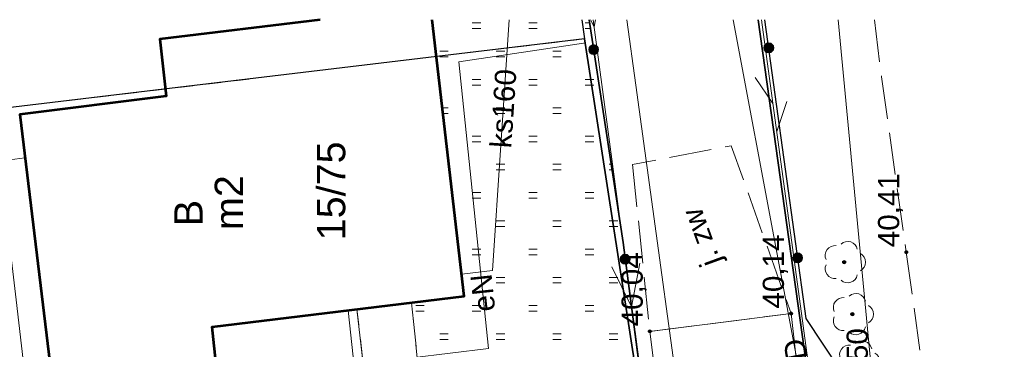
# Model space of a CAD drawing. Header units: millimetres. Extents: x 6503307 to 6504695, y 5886099 to 5887123.
# Tile 18 of 77: x 6503435 to 6503469, y 5887075 to 5887086. Entities that reach past the tile are written whole.
import ezdxf
from ezdxf.enums import TextEntityAlignment as Align

# ---------------------------------------------------------------- set-up
doc = ezdxf.new("R2010")
doc.units = ezdxf.units.MM
for name, pattern in [('BUUT04', [200000, 0, -100000, 0, -100000]), ('EGBU01', [2, 0.5, -0.5, 0.5, -0.5]), ('OTKC_A05', [1.5, 1, -0.5]), ('OTKJ_A05', [2, 1.5, -0.5]), ('OTKU_A05', [2, 1.5, -0.5]), ('OTZT_A05', [1.5, 1, -0.5])]:
    doc.linetypes.add(name, pattern=pattern)
for name, color, linetype, lineweight in [('Budynki EGiB', 18, 'Continuous', 0), ('Działki', 18, 'Continuous', 0), ('isa_V10520003E16E075_TUsr', 7, 'Continuous', 25), ('isa_V10520003E16E075_TUsr_19165818BF56C1D4', 5, 'OTKJ_A05', 25), ('Komunikacja (linie)', 18, 'Continuous', 0), ('Komunikacja (obszary)', 18, 'Continuous', 0), ('Obiekty związane z budynkami EGiB (obszary)', 18, 'Continuous', 0), ('Ogrodzenia', 18, 'Continuous', 0), ('Pikiety', 18, 'Continuous', 0), ('Przewody elektroenergetyczne', 1, 'Continuous', 0), ('Przewody wodociągowe', 5, 'Continuous', 0), ('Zagospodarowanie terenu (obszary)', 18, 'Continuous', 0)]:
    doc.layers.add(name, color=color, linetype=linetype, lineweight=lineweight)
for name, color, linetype, lineweight, true_color in [('Przewody gazowe', 7, 'Continuous', 0, 0xbfbf00), ('Przewody kanalizacyjne', 7, 'Continuous', 0, 0x803300), ('Przewody telekomunikacyjne', 7, 'Continuous', 0, 0xff9100), ('Punkty o określonej wysokości', 7, 'Continuous', 0, 0x803300), ('Symbole liniowe', 7, 'Continuous', 0, 0x0a0909), ('Użytki gruntowe', 7, 'Continuous', 0, 0x008000), ('Zagospodarowanie terenu (punkty)', 7, 'Continuous', 0, 0x008000)]:
    doc.layers.add(name, color=color, linetype=linetype, lineweight=lineweight, true_color=true_color)
doc.styles.add('DOMYSLNA_CZCIONKA', font='arial.ttf')

# ---------------------------------------------------------------- blocks, each defined once
blk = doc.blocks.new('OTRS_P05')
at = {"layer": 'isa_V10520003E16E075_TUsr', "true_color": 0x0a0909}
h = blk.add_hatch(color=18, dxfattribs=at)
h.dxf.hatch_style = 1
h.paths.add_polyline_path([(0.09, 0, 1), (-0.09, 0, 1)])
at = {"layer": 'isa_V10520003E16E075_TUsr', "color": 18, "true_color": 0x0a0909}
blk.add_lwpolyline([(0.09, 0, 1), (-0.09, 0, 1)], format="xyb", close=True, dxfattribs=at)
at = {"layer": 'isa_V10520003E16E075_TUsr_19165818BF56C1D4', "color": 18, "true_color": 0x0a0909}
blk.add_circle((0, 0), 0.09, dxfattribs=at)
blk = doc.blocks.new('OTZL_P05')
at = {"layer": 'isa_V10520003E16E075_TUsr', "true_color": 0x008000}
h = blk.add_hatch(color=96, dxfattribs=at)
h.dxf.hatch_style = 1
h.paths.add_polyline_path([(0.1, 0, 1), (-0.1, 0, 1)])
h.paths.add_polyline_path([(0.01, 0, 1), (-0.01, 0, 1)], flags=16)
at = {"color": 96, "linetype": 'Continuous', "lineweight": 18, "true_color": 0x008000}
blk.add_circle((0, 0), 0.01, dxfattribs=at)
for centre, start, end in [((-0.47, 0.647), 66, 186), ((0.47, 0.647), 354, 114), ((-0.761, -0.247), 138, 258), ((0.761, -0.247), 282, 42), ((0, -0.8), 210, 330)]:
    blk.add_arc(centre, 0.7, start, end, dxfattribs=at)
at = {"layer": 'isa_V10520003E16E075_TUsr', "color": 96, "true_color": 0x008000}
for points in [[(0.1, 0, 1), (-0.1, 0, 1)], [(0.01, 0, 1), (-0.01, 0, 1)]]:
    blk.add_lwpolyline(points, format="xyb", close=True, dxfattribs=at)
at = {"layer": 'isa_V10520003E16E075_TUsr_19165818BF56C1D4', "color": 96, "true_color": 0x008000}
blk.add_circle((0, 0), 0.1, dxfattribs=at)
blk = doc.blocks.new('OTOO_L05')
at = {"linetype": 'BUUT04', "lineweight": 18, "true_color": 0x000000}
h = blk.add_hatch(color=18, dxfattribs=at)
h.dxf.hatch_style = 1
h.paths.add_polyline_path([(-0.58, 0, 1), (0.58, 0, 1)])
at = {"color": 18, "true_color": 0x0a0909}
blk.add_circle((0, 0), 0.58, dxfattribs=at)

msp = doc.modelspace()

# ---------------------------------------------------------------- hatches: boundary and pattern name
at = {"layer": 'Zagospodarowanie terenu (obszary)'}
h = msp.add_hatch(dxfattribs=at)
h.set_pattern_fill('OTZT', color=0, scale=0.2, angle=90, style=0, pattern_type=0)
h.set_pattern_definition([(180, (6503455.8027, 5887069.0608), (-2e-16, -2), [0.3, -1.7]), (180, (6503455.8027, 5887069.2608), (-2e-16, -2), [0.3, -1.7]), (180, (6503456.9527, 5887070.0608), (-2e-16, -2), [0.3, -1.7]), (180, (6503456.9527, 5887070.2608), (-2e-16, -2), [0.3, -1.7])])
h.paths.add_polyline_path([(6503449.23761, 5887086.37732), (6503450.37269, 5887076.5908), (6503448.50147, 5887076.36432), (6503449.28269, 5887068.9608), (6503455.52269, 5887069.7908), (6503456.95269, 5887071.3808), (6503455.99269, 5887078.4908), (6503454.79055, 5887086.37732)], flags=0)

# ---------------------------------------------------------------- linework, layer by layer
at = {"layer": 'Budynki EGiB', "color": 7, "linetype": 'Continuous', "lineweight": 53}
msp.add_lwpolyline([(6503445.26783, 5887086.37732), (6503439.59433, 5887085.69114), (6503439.82269, 5887083.6708), (6503434.63269, 5887083.0208), (6503435.87269, 5887072.77616), (6503435.87269, 5887072.77616), (6503436.46269, 5887072.8408), (6503436.40474, 5887073.4404), (6503441.59605, 5887074.06166), (6503441.44235, 5887075.50994), (6503450.37269, 5887076.5908), (6503449.23761, 5887086.37732)], dxfattribs=at)
at = {"layer": 'Działki', "color": 0, "linetype": 'Continuous', "lineweight": 25}
for points in [[(6503454.53957, 5887086.37732), (6503454.63269, 5887085.7008), (6503457.06269, 5887069.9808), (6503457.06269, 5887069.9808), (6503462.96269, 5887070.7708), (6503460.77239, 5887086.37732)], [(6503460.77239, 5887086.37732), (6503462.96269, 5887070.7708), (6503462.96269, 5887070.7708), (6503476.72269, 5887072.5608), (6503483.13269, 5887073.4208), (6503481.23012, 5887086.37732)]]:
    msp.add_lwpolyline(points, dxfattribs=at)
at = {"layer": 'Działki', "color": 0, "linetype": 'Continuous', "lineweight": 25, "flags": 128}
msp.add_lwpolyline([(6503431.64269, 5887082.9508), (6503433.12269, 5887067.0208), (6503439.15269, 5887067.6608), (6503457.06269, 5887069.9808), (6503454.63269, 5887085.7008), (6503431.64269, 5887082.9508)], close=True, dxfattribs=at)
at = {"layer": 'Komunikacja (linie)', "color": 250, "linetype": 'Continuous', "lineweight": 13, "flags": 128}
msp.add_lwpolyline([(6503457.27269, 5887070.0108), (6503462.86269, 5887070.6508), (6503462.59269, 5887071.2608), (6503462.39269, 5887071.9908), (6503461.94269, 5887075.9808), (6503456.94269, 5887075.3508), (6503457.44269, 5887071.3908), (6503457.42269, 5887070.6608), (6503457.27269, 5887070.0108)], close=True, dxfattribs=at)
at = {"layer": 'Komunikacja (linie)', "color": 18, "linetype": 'Continuous', "lineweight": 18, "true_color": 0x000000, "flags": 128}
msp.add_lwpolyline([(6503479.46269, 5887071.0508), (6503473.12269, 5887070.2608), (6503465.71269, 5887069.3408), (6503464.65269, 5887069.3608), (6503463.71269, 5887069.7008), (6503463.19269, 5887070.2108), (6503462.86269, 5887070.6508), (6503462.59269, 5887071.2608), (6503462.39269, 5887071.9908), (6503461.94269, 5887075.9808)], dxfattribs=at)
at = {"layer": 'Komunikacja (linie)', "color": 250, "linetype": 'Continuous', "lineweight": 13, "flags": 128}
msp.add_lwpolyline([(6503456.94269, 5887075.3508), (6503457.44269, 5887071.3908), (6503457.42269, 5887070.6608), (6503457.27269, 5887070.0108), (6503456.81269, 5887069.1908), (6503456.09269, 5887068.5308), (6503455.54269, 5887068.2408), (6503454.54269, 5887068.0208), (6503449.47269, 5887067.4108), (6503448.35269, 5887067.2808), (6503444.62269, 5887066.8108)], dxfattribs=at)
at = {"layer": 'Komunikacja (obszary)', "color": 0, "linetype": 'OTKU_A05', "lineweight": 18}
msp.add_lwpolyline([(6503464.89334, 5887086.37732), (6503465.14269, 5887084.3608), (6503466.02269, 5887078.1508), (6503466.71269, 5887073.1508), (6503466.07269, 5887071.1808), (6503471.05269, 5887071.8808), (6503470.95269, 5887074.6008), (6503470.95269, 5887074.6008), (6503471.90269, 5887076.8808), (6503473.19269, 5887079.0208), (6503474.71269, 5887081.0808), (6503476.36269, 5887082.9408), (6503480.13427, 5887086.37732)], dxfattribs=at)
at = {"layer": 'Komunikacja (obszary)', "color": 0, "linetype": 'OTKJ_A05', "lineweight": 18, "flags": 128}
msp.add_lwpolyline([(6503456.33269, 5887081.2508), (6503456.94269, 5887075.3508), (6503461.94269, 5887075.9808), (6503459.82414, 5887081.92047), (6503456.33269, 5887081.2508)], close=True, dxfattribs=at)
at = {"layer": 'Komunikacja (obszary)', "color": 0, "linetype": 'OTKC_A05', "lineweight": 18, "flags": 128}
msp.add_lwpolyline([(6503448.50147, 5887076.36432), (6503446.57345, 5887076.13097), (6503446.93269, 5887072.9648), (6503448.11235, 5887070.53053), (6503448.18269, 5887068.8608), (6503449.28269, 5887068.9608), (6503448.50147, 5887076.36432)], close=True, dxfattribs=at)
at = {"layer": 'Obiekty związane z budynkami EGiB (obszary)', "color": 0, "linetype": 'Continuous', "lineweight": 18, "flags": 128}
msp.add_lwpolyline([(6503441.4568, 5887072.6686), (6503441.49459, 5887072.34248), (6503446.93269, 5887072.9648), (6503446.57345, 5887076.13097), (6503446.25592, 5887076.09254), (6503441.44235, 5887075.50994), (6503441.59605, 5887074.06166), (6503441.29951, 5887074.02617), (6503441.4568, 5887072.6686)], close=True, dxfattribs=at)
at = {"layer": 'Ogrodzenia', "color": 0, "linetype": 'Continuous', "lineweight": 35}
msp.add_lwpolyline([(6503449.28269, 5887068.9608), (6503455.48369, 5887069.7758), (6503456.92669, 5887071.3498), (6503455.99269, 5887078.4908), (6503454.79055, 5887086.37732)], dxfattribs=at)
at = {"layer": 'Ogrodzenia', "color": 250, "linetype": 'Continuous', "lineweight": 30}
msp.add_lwpolyline([(6503465.94269, 5887071.8508), (6503464.26269, 5887073.1208), (6503462.47269, 5887075.8008), (6503461.01744, 5887086.37732)], dxfattribs=at)
at = {"layer": 'Przewody elektroenergetyczne', "color": 1, "linetype": 'Continuous', "lineweight": 18, "true_color": 0xff0000}
for points in [[(6503458.54269, 5887059.4208), (6503454.9326, 5887086.37732)], [(6503463.60697, 5887086.37732), (6503465.07269, 5887070.9708), (6503465.70269, 5887070.2008), (6503507.34269, 5887075.7908), (6503509.56269, 5887076.0908), (6503520.62269, 5887077.5708), (6503522.51269, 5887064.0908), (6503525.77269, 5887047.3708), (6503526.85269, 5887041.8108), (6503529.29269, 5887015.7908), (6503531.52269, 5886990.3108), (6503532.00269, 5886979.6808), (6503531.99296, 5886979.53373)]]:
    msp.add_lwpolyline(points, dxfattribs=at)
at = {"layer": 'Przewody elektroenergetyczne', "color": 1, "linetype": 'Continuous', "lineweight": 18, "true_color": 0xff0000, "flags": 128}
msp.add_lwpolyline([(6503440.79809, 5887073.96617), (6503440.84664, 5887073.50814), (6503448.52122, 5887074.41973), (6503451.23269, 5887074.7418), (6503450.47786, 5887082.04407), (6503450.18369, 5887084.8898), (6503454.67269, 5887085.5608)], dxfattribs=at)
at = {"layer": 'Przewody gazowe', "color": 52, "linetype": 'Continuous', "lineweight": 18, "true_color": 0xbfbf00}
msp.add_lwpolyline([(6503421.79269, 5887063.0908), (6503424.14269, 5887063.3308), (6503424.02269, 5887064.9408), (6503441.44269, 5887067.0808), (6503445.06269, 5887067.5308), (6503458.48269, 5887069.1808), (6503456.44269, 5887084.0608), (6503456.12273, 5887086.37732)], dxfattribs=at)
at = {"layer": 'Przewody kanalizacyjne', "color": 36, "linetype": 'Continuous', "lineweight": 18, "true_color": 0x803300}
msp.add_lwpolyline([(6503450.28135, 5887077.3784), (6503451.36769, 5887077.5028), (6503451.96528, 5887086.37732)], dxfattribs=at)
at = {"layer": 'Przewody telekomunikacyjne', "color": 30, "linetype": 'Continuous', "lineweight": 18, "true_color": 0xff9100}
for points in [[(6503464.26269, 5887061.0208), (6503464.53269, 5887061.6808), (6503459.8967, 5887086.37732)], [(6503460.89621, 5887086.37732), (6503464.98269, 5887056.4008)]]:
    msp.add_lwpolyline(points, dxfattribs=at)
at = {"layer": 'Przewody wodociągowe', "color": 5, "linetype": 'Continuous', "lineweight": 18, "true_color": 0x0000ff, "flags": 128}
msp.add_lwpolyline([(6503434.81741, 5887081.49475), (6503433.92069, 5887081.3708), (6503434.501, 5887076.461), (6503435.04069, 5887071.8948), (6503442.98339, 5887072.87404), (6503452.70669, 5887074.0728), (6503454.62669, 5887071.7678)], dxfattribs=at)
at = {"layer": 'Symbole liniowe', "color": 1, "linetype": 'Continuous', "lineweight": 18, "true_color": 0xff0000}
msp.add_lwpolyline([(6503454.843, 5887086.37732), (6503454.96638, 5887086.12505), (6503455.01454, 5887086.37732)], dxfattribs=at)
at = {"layer": 'Symbole liniowe', "color": 30, "linetype": 'Continuous', "lineweight": 18, "true_color": 0xff9100, "flags": 128}
for points in [[(6503461.30067, 5887083.41037), (6503460.67018, 5887084.33367)], [(6503461.43575, 5887082.41954), (6503461.79609, 5887083.47791)]]:
    msp.add_lwpolyline(points, dxfattribs=at)
at = {"layer": 'Symbole liniowe', "color": 1, "linetype": 'Continuous', "lineweight": 18, "true_color": 0xff0000, "flags": 128}
msp.add_lwpolyline([(6503455.59908, 5887077.63389), (6503456.29376, 5887076.21354), (6503456.59023, 5887077.76663)], dxfattribs=at)
at = {"layer": 'Symbole liniowe', "color": 0, "linetype": 'Continuous', "lineweight": 18, "flags": 128}
msp.add_lwpolyline([(6503441.4568, 5887072.6686), (6503446.57069, 5887073.2428), (6503446.25592, 5887076.09254)], dxfattribs=at)
at = {"layer": 'Użytki gruntowe', "color": 96, "linetype": 'EGBU01', "lineweight": 18, "true_color": 0x008000}
for points in [[(6503454.53957, 5887086.37732), (6503454.63269, 5887085.7008), (6503457.06269, 5887069.9808), (6503439.15269, 5887067.6608), (6503433.12269, 5887067.0208), (6503430.28216, 5887066.71582), (6503428.37269, 5887066.5108), (6503421.46269, 5887065.8208), (6503408.4569, 5887064.68666)], [(6503460.77239, 5887086.37732), (6503462.96269, 5887070.7708), (6503462.96269, 5887070.7708), (6503476.72269, 5887072.5608), (6503483.13269, 5887073.4208), (6503481.23012, 5887086.37732)], [(6503509.23072, 5887086.37732), (6503510.53269, 5887077.1408), (6503493.62269, 5887074.8208), (6503483.13269, 5887073.4208), (6503476.72269, 5887072.5608), (6503476.72269, 5887072.5608), (6503462.96269, 5887070.7708), (6503460.77239, 5887086.37732)]]:
    msp.add_lwpolyline(points, dxfattribs=at)
at = {"layer": 'Użytki gruntowe', "color": 96, "linetype": 'EGBU01', "lineweight": 18, "true_color": 0x008000, "flags": 128}
msp.add_lwpolyline([(6503433.12269, 5887067.0208), (6503439.15269, 5887067.6608), (6503457.06269, 5887069.9808), (6503454.63269, 5887085.7008), (6503431.64269, 5887082.9508), (6503433.12269, 5887067.0208)], close=True, dxfattribs=at)
at = {"layer": 'Zagospodarowanie terenu (obszary)', "color": 0, "linetype": 'OTZT_A05', "lineweight": 18}
msp.add_lwpolyline([(6503449.23761, 5887086.37732), (6503450.37269, 5887076.5908), (6503448.50147, 5887076.36432), (6503449.28269, 5887068.9608), (6503455.52269, 5887069.7908), (6503456.95269, 5887071.3808), (6503455.99269, 5887078.4908), (6503454.79055, 5887086.37732)], dxfattribs=at)

# ---------------------------------------------------------------- block references
at = {"layer": 'Ogrodzenia', "color": 18, "true_color": 0x000000, "xscale": 0.3, "yscale": 0.3, "zscale": 0.3}
for p, rotation in [((6503454.95166, 5887085.32042), 98.66686712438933), ((6503461.15443, 5887085.38171), 97.83431174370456), ((6503456.06941, 5887077.9043), 97.45164473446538), ((6503462.17674, 5887077.95171), 97.83431174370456)]:
    msp.add_blockref('OTOO_L05', p, dxfattribs=dict(at, rotation=rotation))
at = {"layer": 'Pikiety', "color": 18, "true_color": 0x000000, "xscale": 0.5, "yscale": 0.5, "zscale": 0.5, "rotation": 90}
for p in [(6503466.02269, 5887078.1508), (6503461.94269, 5887075.9808), (6503456.94269, 5887075.3508)]:
    msp.add_blockref('OTRS_P05', p, dxfattribs=at)
at = {"layer": 'Zagospodarowanie terenu (punkty)', "color": 96, "true_color": 0x008000, "xscale": 0.5, "yscale": 0.5, "zscale": 0.5, "rotation": 90}
for p in [(6503463.82269, 5887077.8008), (6503464.11269, 5887075.9608), (6503464.33269, 5887074.2808)]:
    msp.add_blockref('OTZL_P05', p, dxfattribs=at)

# ---------------------------------------------------------------- texts
at = {"layer": 'Działki', "color": 7, "lineweight": 0, "style": 'DOMYSLNA_CZCIONKA'}
for s, p in [('15/75', (6503445.6582, 5887080.32045)), ('m2', (6503442.03657, 5887079.90582))]:
    msp.add_text(s, height=1, rotation=90, dxfattribs=at).set_placement(p, align=Align.MIDDLE_CENTER)
at = {"layer": 'Komunikacja (obszary)', "color": 0, "style": 'DOMYSLNA_CZCIONKA'}
msp.add_text('j. zw', height=0.75, rotation=110, dxfattribs=at).set_placement((6503458.75717, 5887078.6684), align=Align.MIDDLE_CENTER)
at = {"layer": 'Pikiety', "color": 250, "style": 'DOMYSLNA_CZCIONKA'}
msp.add_text('40,41', height=0.75, rotation=90, dxfattribs=at).set_placement((6503465.3952, 5887079.63855), align=Align.MIDDLE_CENTER)
at = {"layer": 'Pikiety', "color": 0, "style": 'DOMYSLNA_CZCIONKA'}
for s, p in [('40,14', (6503461.3152, 5887077.46855)), ('40,04', (6503456.3152, 5887076.83855))]:
    msp.add_text(s, height=0.75, rotation=90, dxfattribs=at).set_placement(p, align=Align.MIDDLE_CENTER)
at = {"layer": 'Przewody elektroenergetyczne', "color": 1, "true_color": 0xff0000, "style": 'DOMYSLNA_CZCIONKA'}
msp.add_text('eN', height=0.75, rotation=95.901711, dxfattribs=at).set_placement((6503451.02889, 5887076.71345), align=Align.MIDDLE_CENTER)
at = {"layer": 'Przewody kanalizacyjne', "color": 36, "true_color": 0x803300, "style": 'DOMYSLNA_CZCIONKA'}
msp.add_text('ks160', height=0.75, rotation=86.147694, dxfattribs=at).set_placement((6503451.75369, 5887083.23514), align=Align.MIDDLE_CENTER)
at = {"layer": 'Przewody telekomunikacyjne', "color": 30, "true_color": 0xff9100, "style": 'DOMYSLNA_CZCIONKA'}
msp.add_text('tD', height=0.75, rotation=100.631755, dxfattribs=at).set_placement((6503462.11557, 5887074.55713), align=Align.MIDDLE_CENTER)
at = {"layer": 'Punkty o określonej wysokości', "color": 1, "true_color": 0xff0000, "style": 'DOMYSLNA_CZCIONKA'}
msp.add_text('39,50', height=0.75, rotation=90, dxfattribs=at).set_placement((6503464.2842, 5887074.15255), align=Align.MIDDLE_CENTER)
at = {"layer": 'Użytki gruntowe', "color": 96, "true_color": 0x008000, "style": 'DOMYSLNA_CZCIONKA'}
msp.add_text('B', height=1, rotation=90, dxfattribs=at).set_placement((6503440.60704, 5887079.53532), align=Align.MIDDLE_CENTER)

doc.saveas('drawing.dxf')
